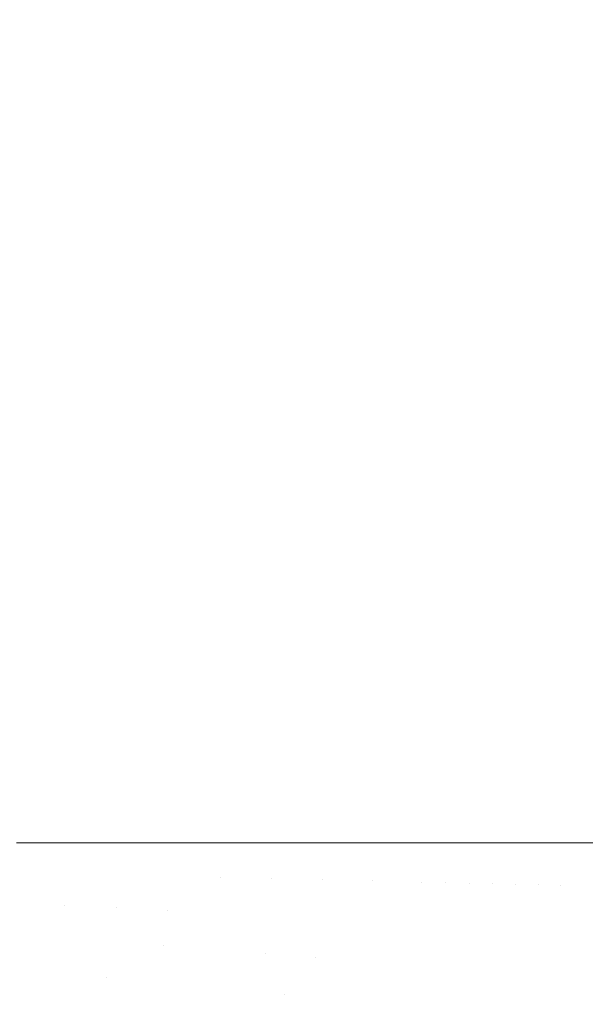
# Model space of a CAD drawing. Header units: centimetres. Extents: x -35.1 to 36.2, y 4.2 to 6.
# Tile 254 of 256: x 12.1475 to 12.2162, y 4.6805 to 4.8001. Entities that reach past the tile are written whole.
import ezdxf

# ---------------------------------------------------------------- set-up
doc = ezdxf.new("R2010")
doc.units = ezdxf.units.CM
doc.header["$LTSCALE"] = 2.54
doc.layers.add('Lucido design-1', color=7, linetype='Continuous')

# ---------------------------------------------------------------- blocks, each defined once
blk = doc.blocks.new('Gruppo-4-1')
at = {"color": 7, "linetype": 'Continuous', "lineweight": 9}
blk.add_3dface([(-34.95848, 5.90009, -2312.32217), (-34.95848, 4.30009, -2312.32217), (36.07398, 4.30009, -2312.32217), (36.07398, 5.90009, -2312.32217)], dxfattribs=at)
for points, invisible_edges in [([(12.14671, 5.90009, -2312.72309), (12.1498, 5.90009, -2312.72339), (12.1498, 4.70009, -2312.72339), (12.1471, 4.70009, -2312.72313)], 10), ([(12.1498, 5.90009, -2312.72339), (12.15146, 5.90009, -2312.72362), (12.15659, 4.70009, -2312.72433), (12.15329, 4.70009, -2312.72387)], 10), ([(12.15329, 4.70009, -2312.72387), (12.1498, 4.70009, -2312.72339), (12.1498, 5.90009, -2312.72339)], 10), ([(12.15146, 5.90009, -2312.72362), (12.15633, 5.90009, -2312.72429), (12.15659, 4.70009, -2312.72433)], 10), ([(12.15633, 5.90009, -2312.72429), (12.15659, 5.90009, -2312.72433), (12.15659, 4.70009, -2312.72433)], 10), ([(12.15951, 4.70009, -2312.72485), (12.15659, 4.70009, -2312.72433), (12.15659, 5.90009, -2312.72433), (12.16131, 5.90009, -2312.72517)], 10), ([(12.16131, 5.90009, -2312.72517), (12.16325, 5.90009, -2312.72551), (12.16325, 4.70009, -2312.72551), (12.15951, 4.70009, -2312.72485)], 10), ([(12.16575, 4.70009, -2312.72606), (12.16325, 4.70009, -2312.72551), (12.16325, 5.90009, -2312.72551), (12.1664, 5.90009, -2312.7262)], 10), ([(12.1664, 5.90009, -2312.7262), (12.16974, 5.90009, -2312.72693), (12.16974, 4.70009, -2312.72693), (12.16575, 4.70009, -2312.72606)], 10), ([(12.17199, 4.70009, -2312.72752), (12.16974, 4.70009, -2312.72693), (12.16974, 5.90009, -2312.72693), (12.17158, 5.90009, -2312.72741)], 10), ([(12.17158, 5.90009, -2312.72741), (12.17421, 5.90009, -2312.72809), (12.17604, 4.70009, -2312.72857), (12.17199, 4.70009, -2312.72752)], 10), ([(12.17421, 5.90009, -2312.72809), (12.17604, 5.90009, -2312.72857), (12.17604, 4.70009, -2312.72857)], 10), ([(12.17818, 4.70009, -2312.72922), (12.17604, 4.70009, -2312.72857), (12.17604, 5.90009, -2312.72857), (12.1795, 5.90009, -2312.72962)], 10), ([(12.1795, 5.90009, -2312.72962), (12.18213, 5.90009, -2312.73041), (12.18213, 4.70009, -2312.73041), (12.17818, 4.70009, -2312.72922)], 10), ([(12.18432, 4.70009, -2312.73117), (12.18213, 4.70009, -2312.73041), (12.18213, 5.90009, -2312.73041), (12.18486, 5.90009, -2312.73136)], 10), ([(36.07398, 5.90009, -2313.12217), (36.07398, 4.30009, -2313.12217), (12.18422, 4.43546, -2313.12217), (12.202, 4.44299, -2313.12217)], 10), ([(12.18486, 5.90009, -2312.73136), (12.188, 5.90009, -2312.73244), (12.188, 4.70009, -2312.73244), (12.18432, 4.70009, -2312.73117)], 10), ([(12.19038, 4.70009, -2312.73337), (12.188, 4.70009, -2312.73244), (12.188, 5.90009, -2312.73244), (12.19026, 5.90009, -2312.73333)], 10), ([(12.19026, 5.90009, -2312.73333), (12.19298, 5.90009, -2312.73439), (12.19425, 4.70009, -2312.73489), (12.19038, 4.70009, -2312.73337)], 10), ([(12.19298, 5.90009, -2312.73439), (12.19425, 5.90009, -2312.73489), (12.19425, 4.70009, -2312.73489)], 10), ([(12.19633, 4.70009, -2312.73581), (12.19425, 4.70009, -2312.73489), (12.19425, 5.90009, -2312.73489), (12.19569, 5.90009, -2312.73553)], 10), ([(12.19569, 5.90009, -2312.73553), (12.19841, 5.90009, -2312.73673), (12.19959, 4.70009, -2312.73725), (12.19633, 4.70009, -2312.73581)], 10), ([(12.19841, 5.90009, -2312.73673), (12.19959, 5.90009, -2312.73725), (12.19959, 4.70009, -2312.73725)], 10), ([(12.20214, 4.70009, -2312.7385), (12.19959, 4.70009, -2312.73725), (12.19959, 5.90009, -2312.73725), (12.20112, 5.90009, -2312.738)], 10), ([(12.20523, 4.70009, -2312.74002), (12.20214, 4.70009, -2312.7385), (12.20112, 5.90009, -2312.738), (12.20382, 5.90009, -2312.73933)], 10), ([(36.07398, 5.90009, -2313.12217), (12.202, 4.44299, -2313.12217), (12.21886, 4.45101, -2313.12217)], 9), ([(12.20382, 5.90009, -2312.73933), (12.20523, 5.90009, -2312.74002), (12.20523, 4.70009, -2312.74002)], 10), ([(12.20779, 4.70009, -2312.74142), (12.20523, 4.70009, -2312.74002), (12.20523, 5.90009, -2312.74002), (12.20652, 5.90009, -2312.74072)], 10), ([(12.20652, 5.90009, -2312.74072), (12.2092, 5.90009, -2312.74219), (12.21033, 4.70009, -2312.7428), (12.20779, 4.70009, -2312.74142)], 10), ([(12.2092, 5.90009, -2312.74219), (12.21033, 5.90009, -2312.7428), (12.21033, 4.70009, -2312.7428)], 10), ([(12.21325, 4.70009, -2312.74456), (12.21033, 4.70009, -2312.7428), (12.21033, 5.90009, -2312.7428), (12.21187, 5.90009, -2312.74373)], 10), ([(12.21187, 5.90009, -2312.74373), (12.21534, 5.90009, -2312.74582), (12.21534, 4.70009, -2312.74582), (12.21325, 4.70009, -2312.74456)], 10), ([(12.21851, 4.70009, -2312.74792), (12.21534, 4.70009, -2312.74582), (12.21534, 5.90009, -2312.74582), (12.21713, 5.90009, -2312.74701)], 10), ([(12.14576, 4.68501, -2312.72309), (12.1471, 4.70009, -2312.72313), (12.1498, 4.70009, -2312.72339)], 9), ([(12.1498, 4.70009, -2312.72339), (12.15189, 4.6844, -2312.72384), (12.14576, 4.68501, -2312.72309)], 11), ([(12.1498, 4.70009, -2312.72339), (12.15329, 4.70009, -2312.72387), (12.15296, 4.69247, -2312.72384)], 10), ([(12.15296, 4.69247, -2312.72384), (12.15189, 4.6844, -2312.72384), (12.1498, 4.70009, -2312.72339)], 11), ([(12.15296, 4.69247, -2312.72384), (12.15329, 4.70009, -2312.72387), (12.15659, 4.70009, -2312.72433)], 9), ([(12.15659, 4.70009, -2312.72433), (12.15918, 4.69217, -2312.72482), (12.15296, 4.69247, -2312.72384)], 11), ([(12.15659, 4.70009, -2312.72433), (12.15951, 4.70009, -2312.72485), (12.15918, 4.69217, -2312.72482)], 10), ([(12.15918, 4.69217, -2312.72482), (12.15951, 4.70009, -2312.72485), (12.16325, 4.70009, -2312.72551)], 9), ([(12.16325, 4.70009, -2312.72551), (12.16541, 4.69187, -2312.72603), (12.15918, 4.69217, -2312.72482)], 11), ([(12.16325, 4.70009, -2312.72551), (12.16575, 4.70009, -2312.72606), (12.16541, 4.69187, -2312.72603)], 10), ([(12.16541, 4.69187, -2312.72603), (12.16575, 4.70009, -2312.72606), (12.16974, 4.70009, -2312.72693)], 9), ([(12.16974, 4.70009, -2312.72693), (12.17162, 4.69157, -2312.72749), (12.16541, 4.69187, -2312.72603)], 11), ([(12.16974, 4.70009, -2312.72693), (12.17199, 4.70009, -2312.72752), (12.1719, 4.69589, -2312.72749)], 10), ([(12.1719, 4.69589, -2312.72749), (12.17162, 4.69157, -2312.72749), (12.16974, 4.70009, -2312.72693)], 11), ([(12.1719, 4.69589, -2312.72749), (12.17199, 4.70009, -2312.72752), (12.17604, 4.70009, -2312.72857)], 9), ([(12.17604, 4.70009, -2312.72857), (12.1781, 4.69575, -2312.72919), (12.1719, 4.69589, -2312.72749)], 11), ([(12.17604, 4.70009, -2312.72857), (12.17818, 4.70009, -2312.72922), (12.1781, 4.69575, -2312.72919)], 10), ([(12.1781, 4.69575, -2312.72919), (12.17818, 4.70009, -2312.72922), (12.18213, 4.70009, -2312.73041)], 9), ([(12.18213, 4.70009, -2312.73041), (12.18424, 4.6956, -2312.73114), (12.1781, 4.69575, -2312.72919)], 11), ([(12.18213, 4.70009, -2312.73041), (12.18432, 4.70009, -2312.73117), (12.18424, 4.6956, -2312.73114)], 10), ([(12.18728, 4.69553, -2312.73221), (12.18424, 4.6956, -2312.73114), (12.18432, 4.70009, -2312.73117), (12.188, 4.70009, -2312.73244)], 11), ([(12.19029, 4.69546, -2312.73334), (12.18728, 4.69553, -2312.73221), (12.188, 4.70009, -2312.73244)], 11), ([(12.188, 4.70009, -2312.73244), (12.19038, 4.70009, -2312.73337), (12.19029, 4.69546, -2312.73334)], 10), ([(12.19328, 4.69539, -2312.73453), (12.19029, 4.69546, -2312.73334), (12.19038, 4.70009, -2312.73337), (12.19425, 4.70009, -2312.73489)], 11), ([(12.19624, 4.69532, -2312.73579), (12.19328, 4.69539, -2312.73453), (12.19425, 4.70009, -2312.73489)], 11), ([(12.19425, 4.70009, -2312.73489), (12.19633, 4.70009, -2312.73581), (12.19624, 4.69532, -2312.73579)], 10), ([(12.19916, 4.69525, -2312.7371), (12.19624, 4.69532, -2312.73579), (12.19633, 4.70009, -2312.73581)], 11), ([(12.19633, 4.70009, -2312.73581), (12.19959, 4.70009, -2312.73725), (12.19916, 4.69525, -2312.7371)], 10), ([(12.20205, 4.69518, -2312.73847), (12.19916, 4.69525, -2312.7371), (12.19959, 4.70009, -2312.73725)], 11), ([(12.19959, 4.70009, -2312.73725), (12.20214, 4.70009, -2312.7385), (12.20205, 4.69518, -2312.73847)], 10), ([(12.20489, 4.69511, -2312.7399), (12.20205, 4.69518, -2312.73847), (12.20214, 4.70009, -2312.7385)], 11), ([(12.20214, 4.70009, -2312.7385), (12.20523, 4.70009, -2312.74002), (12.20489, 4.69511, -2312.7399)], 10), ([(12.2077, 4.69504, -2312.74139), (12.20489, 4.69511, -2312.7399), (12.20523, 4.70009, -2312.74002)], 11), ([(12.20523, 4.70009, -2312.74002), (12.20779, 4.70009, -2312.74142), (12.2077, 4.69504, -2312.74139)], 10), ([(12.2077, 4.69504, -2312.74139), (12.20779, 4.70009, -2312.74142), (12.21033, 4.70009, -2312.7428)], 9), ([(12.21033, 4.70009, -2312.7428), (12.21045, 4.69498, -2312.74293), (12.2077, 4.69504, -2312.74139)], 11), ([(12.21045, 4.69498, -2312.74293), (12.21033, 4.70009, -2312.7428), (12.21325, 4.70009, -2312.74456)], 9), ([(12.21325, 4.70009, -2312.74456), (12.21316, 4.69491, -2312.74453), (12.21045, 4.69498, -2312.74293)], 11), ([(12.21316, 4.69491, -2312.74453), (12.21325, 4.70009, -2312.74456), (12.21534, 4.70009, -2312.74582)], 9), ([(12.21534, 4.70009, -2312.74582), (12.21581, 4.69485, -2312.74619), (12.21316, 4.69491, -2312.74453)], 11), ([(12.21534, 4.70009, -2312.74582), (12.21851, 4.70009, -2312.74792), (12.21841, 4.69479, -2312.7479), (12.21581, 4.69485, -2312.74619)], 14), ([(12.1781, 4.69575, -2312.72919), (12.17781, 4.69127, -2312.72919), (12.17162, 4.69157, -2312.72749), (12.1719, 4.69589, -2312.72749)], 15), ([(12.18424, 4.6956, -2312.73114), (12.18394, 4.69098, -2312.73114), (12.17781, 4.69127, -2312.72919), (12.1781, 4.69575, -2312.72919)], 15), ([(12.18698, 4.69083, -2312.73221), (12.18394, 4.69098, -2312.73114), (12.18424, 4.6956, -2312.73114), (12.18728, 4.69553, -2312.73221)], 15), ([(12.18728, 4.69553, -2312.73221), (12.19029, 4.69546, -2312.73334), (12.18999, 4.69068, -2312.73334), (12.18698, 4.69083, -2312.73221)], 15), ([(12.19297, 4.69054, -2312.73453), (12.18999, 4.69068, -2312.73334), (12.19029, 4.69546, -2312.73334), (12.19328, 4.69539, -2312.73453)], 15), ([(12.19328, 4.69539, -2312.73453), (12.19624, 4.69532, -2312.73579), (12.19592, 4.6904, -2312.73579), (12.19297, 4.69054, -2312.73453)], 15), ([(12.19884, 4.69026, -2312.7371), (12.19592, 4.6904, -2312.73579), (12.19624, 4.69532, -2312.73579), (12.19916, 4.69525, -2312.7371)], 15), ([(12.19916, 4.69525, -2312.7371), (12.20205, 4.69518, -2312.73847), (12.20172, 4.69012, -2312.73847), (12.19884, 4.69026, -2312.7371)], 15), ([(12.20489, 4.69511, -2312.7399), (12.20456, 4.68998, -2312.7399), (12.20172, 4.69012, -2312.73847), (12.20205, 4.69518, -2312.73847)], 15), ([(12.2077, 4.69504, -2312.74139), (12.20736, 4.68984, -2312.74139), (12.20456, 4.68998, -2312.7399), (12.20489, 4.69511, -2312.7399)], 15), ([(12.21011, 4.68971, -2312.74293), (12.20736, 4.68984, -2312.74139), (12.2077, 4.69504, -2312.74139), (12.21045, 4.69498, -2312.74293)], 15), ([(12.21045, 4.69498, -2312.74293), (12.21316, 4.69491, -2312.74453), (12.21281, 4.68958, -2312.74453), (12.21011, 4.68971, -2312.74293)], 15), ([(12.21546, 4.68945, -2312.74619), (12.21281, 4.68958, -2312.74453), (12.21316, 4.69491, -2312.74453), (12.21581, 4.69485, -2312.74619)], 15), ([(12.21581, 4.69485, -2312.74619), (12.21841, 4.69479, -2312.7479), (12.21806, 4.68933, -2312.7479), (12.21546, 4.68945, -2312.74619)], 15), ([(12.15918, 4.69217, -2312.72482), (12.15806, 4.68378, -2312.72482), (12.15189, 4.6844, -2312.72384), (12.15296, 4.69247, -2312.72384)], 15), ([(12.15806, 4.68378, -2312.72482), (12.15918, 4.69217, -2312.72482), (12.16494, 4.68758, -2312.72603)], 11), ([(12.15918, 4.69217, -2312.72482), (12.16541, 4.69187, -2312.72603), (12.16494, 4.68758, -2312.72603)], 11), ([(12.16494, 4.68758, -2312.72603), (12.16541, 4.69187, -2312.72603), (12.17162, 4.69157, -2312.72749), (12.17114, 4.68712, -2312.72749)], 15), ([(12.17114, 4.68712, -2312.72749), (12.17162, 4.69157, -2312.72749), (12.17781, 4.69127, -2312.72919), (12.17731, 4.68666, -2312.72919)], 15), ([(12.17731, 4.68666, -2312.72919), (12.17781, 4.69127, -2312.72919), (12.18394, 4.69098, -2312.73114), (12.18342, 4.68621, -2312.73114)], 15), ([(12.18645, 4.68599, -2312.73221), (12.18342, 4.68621, -2312.73114), (12.18394, 4.69098, -2312.73114), (12.18698, 4.69083, -2312.73221)], 15), ([(12.18698, 4.69083, -2312.73221), (12.18999, 4.69068, -2312.73334), (12.18945, 4.68577, -2312.73334), (12.18645, 4.68599, -2312.73221)], 15), ([(12.19243, 4.68555, -2312.73453), (12.18945, 4.68577, -2312.73334), (12.18999, 4.69068, -2312.73334), (12.19297, 4.69054, -2312.73453)], 15), ([(12.19297, 4.69054, -2312.73453), (12.19592, 4.6904, -2312.73579), (12.19537, 4.68533, -2312.73579), (12.19243, 4.68555, -2312.73453)], 15), ([(12.19537, 4.68533, -2312.73579), (12.19592, 4.6904, -2312.73579), (12.19884, 4.69026, -2312.7371), (12.19828, 4.68512, -2312.7371)], 15), ([(12.19828, 4.68512, -2312.7371), (12.19884, 4.69026, -2312.7371), (12.20172, 4.69012, -2312.73847), (12.20115, 4.68491, -2312.73847)], 15), ([(12.20399, 4.6847, -2312.7399), (12.20115, 4.68491, -2312.73847), (12.20172, 4.69012, -2312.73847), (12.20456, 4.68998, -2312.7399)], 15), ([(12.20456, 4.68998, -2312.7399), (12.20736, 4.68984, -2312.74139), (12.20678, 4.68449, -2312.74139), (12.20399, 4.6847, -2312.7399)], 15), ([(12.20952, 4.68429, -2312.74293), (12.20678, 4.68449, -2312.74139), (12.20736, 4.68984, -2312.74139), (12.21011, 4.68971, -2312.74293)], 15), ([(12.21011, 4.68971, -2312.74293), (12.21281, 4.68958, -2312.74453), (12.21222, 4.68409, -2312.74453), (12.20952, 4.68429, -2312.74293)], 15), ([(12.21486, 4.6839, -2312.74619), (12.21222, 4.68409, -2312.74453), (12.21281, 4.68958, -2312.74453), (12.21546, 4.68945, -2312.74619)], 15), ([(12.21546, 4.68945, -2312.74619), (12.21806, 4.68933, -2312.7479), (12.21744, 4.68371, -2312.7479), (12.21486, 4.6839, -2312.74619)], 15), ([(12.16494, 4.68758, -2312.72603), (12.16425, 4.68316, -2312.72603), (12.15806, 4.68378, -2312.72482)], 11), ([(12.17114, 4.68712, -2312.72749), (12.17043, 4.68254, -2312.72749), (12.16425, 4.68316, -2312.72603), (12.16494, 4.68758, -2312.72603)], 15), ([(12.17731, 4.68666, -2312.72919), (12.17657, 4.68193, -2312.72919), (12.17043, 4.68254, -2312.72749), (12.17114, 4.68712, -2312.72749)], 15), ([(12.17963, 4.68162, -2312.73014), (12.17657, 4.68193, -2312.72919), (12.17731, 4.68666, -2312.72919)], 11), ([(12.17963, 4.68162, -2312.73014), (12.17731, 4.68666, -2312.72919), (12.18342, 4.68621, -2312.73114)], 11), ([(12.18342, 4.68621, -2312.73114), (12.18266, 4.68132, -2312.73114), (12.17963, 4.68162, -2312.73014)], 11), ([(12.18567, 4.68102, -2312.73221), (12.18266, 4.68132, -2312.73114), (12.18342, 4.68621, -2312.73114), (12.18645, 4.68599, -2312.73221)], 15), ([(12.18645, 4.68599, -2312.73221), (12.18945, 4.68577, -2312.73334), (12.18866, 4.68072, -2312.73334), (12.18567, 4.68102, -2312.73221)], 15), ([(12.19163, 4.68042, -2312.73453), (12.18866, 4.68072, -2312.73334), (12.18945, 4.68577, -2312.73334), (12.19243, 4.68555, -2312.73453)], 15), ([(12.14389, 4.67684, -2312.72309), (12.14576, 4.68501, -2312.72309), (12.15189, 4.6844, -2312.72384), (12.14994, 4.67589, -2312.72384)], 15), ([(12.19243, 4.68555, -2312.73453), (12.19537, 4.68533, -2312.73579), (12.19456, 4.68013, -2312.73579), (12.19163, 4.68042, -2312.73453)], 15), ([(12.19828, 4.68512, -2312.7371), (12.19746, 4.67984, -2312.7371), (12.19456, 4.68013, -2312.73579), (12.19537, 4.68533, -2312.73579)], 15), ([(12.20115, 4.68491, -2312.73847), (12.20032, 4.67955, -2312.73847), (12.19746, 4.67984, -2312.7371), (12.19828, 4.68512, -2312.7371)], 15), ([(12.20314, 4.67927, -2312.7399), (12.20032, 4.67955, -2312.73847), (12.20115, 4.68491, -2312.73847), (12.20399, 4.6847, -2312.7399)], 15), ([(12.20399, 4.6847, -2312.7399), (12.20678, 4.68449, -2312.74139), (12.20592, 4.67899, -2312.74139), (12.20314, 4.67927, -2312.7399)], 15), ([(12.20865, 4.67872, -2312.74293), (12.20592, 4.67899, -2312.74139), (12.20678, 4.68449, -2312.74139), (12.20952, 4.68429, -2312.74293)], 15), ([(12.14994, 4.67589, -2312.72384), (12.15189, 4.6844, -2312.72384), (12.15806, 4.68378, -2312.72482), (12.15604, 4.67494, -2312.72482)], 15), ([(12.15909, 4.67446, -2312.72539), (12.15604, 4.67494, -2312.72482), (12.15806, 4.68378, -2312.72482)], 11), ([(12.15909, 4.67446, -2312.72539), (12.15806, 4.68378, -2312.72482), (12.16333, 4.67863, -2312.72603)], 11), ([(12.15806, 4.68378, -2312.72482), (12.16425, 4.68316, -2312.72603), (12.16333, 4.67863, -2312.72603)], 11), ([(12.20952, 4.68429, -2312.74293), (12.21222, 4.68409, -2312.74453), (12.21134, 4.67845, -2312.74453), (12.20865, 4.67872, -2312.74293)], 15), ([(12.21397, 4.67818, -2312.74619), (12.21134, 4.67845, -2312.74453), (12.21222, 4.68409, -2312.74453), (12.21486, 4.6839, -2312.74619)], 15), ([(12.21486, 4.6839, -2312.74619), (12.21744, 4.68371, -2312.7479), (12.21654, 4.67793, -2312.7479), (12.21397, 4.67818, -2312.74619)], 15), ([(12.16333, 4.67863, -2312.72603), (12.16425, 4.68316, -2312.72603), (12.17043, 4.68254, -2312.72749), (12.16947, 4.67785, -2312.72749)], 15), ([(12.16947, 4.67785, -2312.72749), (12.17043, 4.68254, -2312.72749), (12.17657, 4.68193, -2312.72919), (12.17558, 4.67707, -2312.72919)], 15), ([(12.17862, 4.67668, -2312.73014), (12.17558, 4.67707, -2312.72919), (12.17657, 4.68193, -2312.72919), (12.17963, 4.68162, -2312.73014)], 15), ([(12.17963, 4.68162, -2312.73014), (12.18266, 4.68132, -2312.73114), (12.18164, 4.67629, -2312.73114), (12.17862, 4.67668, -2312.73014)], 15), ([(12.18463, 4.67591, -2312.73221), (12.18164, 4.67629, -2312.73114), (12.18266, 4.68132, -2312.73114), (12.18567, 4.68102, -2312.73221)], 15), ([(12.18567, 4.68102, -2312.73221), (12.18866, 4.68072, -2312.73334), (12.18761, 4.67553, -2312.73334), (12.18463, 4.67591, -2312.73221)], 15), ([(12.19056, 4.67516, -2312.73453), (12.18761, 4.67553, -2312.73334), (12.18866, 4.68072, -2312.73334), (12.19163, 4.68042, -2312.73453)], 15)]:
    blk.add_3dface(points, dxfattribs=dict(at, invisible_edges=invisible_edges))

msp = doc.modelspace()

# ---------------------------------------------------------------- block references
at = {"layer": 'Lucido design-1', "color": 7}
msp.add_blockref('Gruppo-4-1', (0, 0), dxfattribs=at)

doc.saveas('drawing.dxf')
